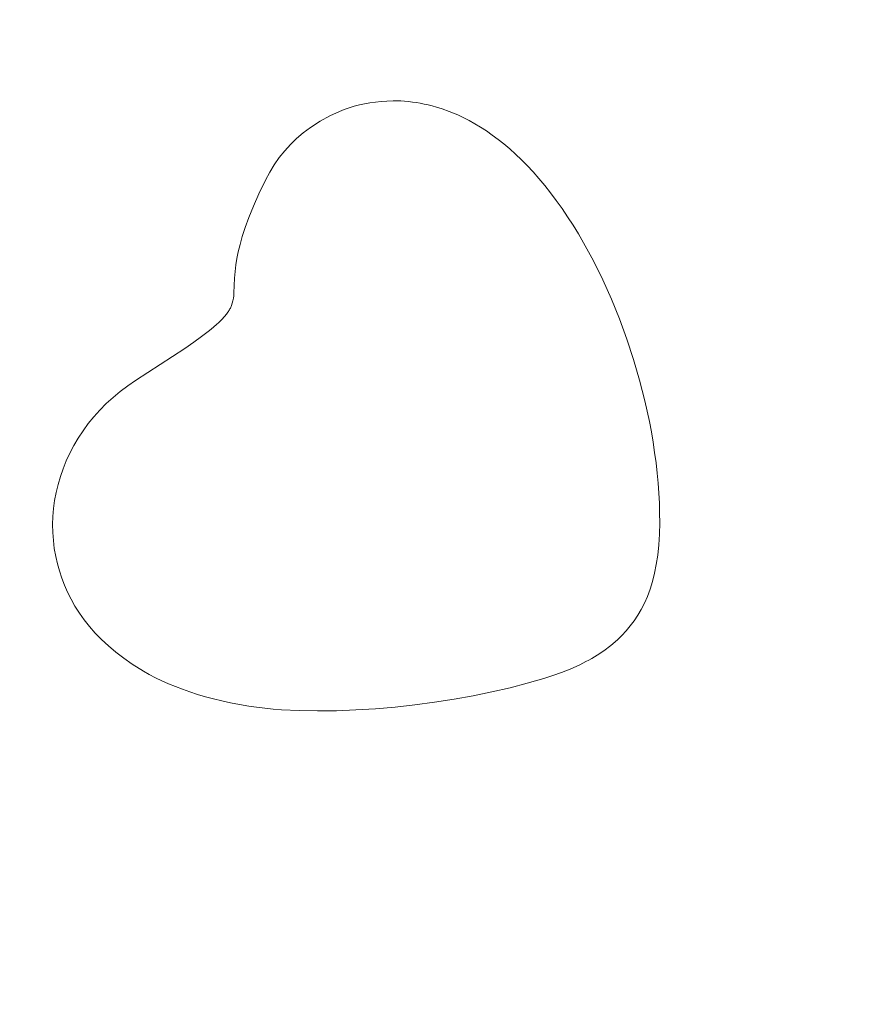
# Model space of a CAD drawing. Header units: millimetres. Extents: x -159 to 180, y -161 to 116.
# Tile 78 of 256: x -146.43 to -138.28, y -44.44 to -34.94. Entities that reach past the tile are written whole.
import ezdxf

# ---------------------------------------------------------------- set-up
doc = ezdxf.new("R2010")
doc.units = ezdxf.units.MM
doc.header["$MEASUREMENT"] = 0
doc.layers.add('Layer 1', color=7, linetype='Continuous')

msp = doc.modelspace()

# ---------------------------------------------------------------- linework, layer by layer
at = {"layer": 'Layer 1', "color": 18, "lineweight": 9}
for points, knots in [([(-158.5852, -104.074), (-158.5852, -104.074), (179.5952, -104.074), (179.5952, -104.074), (179.5952, -104.074), (179.5952, -104.074), (179.5952, 115.719), (179.5952, 115.719), (179.5952, 115.719), (179.5952, 115.719), (-158.5852, 115.719), (-158.5852, 115.719), (-158.5852, 115.719), (-158.5852, 115.719), (-158.5852, -104.074), (-158.5852, -104.074)], [0, 0, 0, 0, 0.2, 0.2, 0.2, 0.2, 0.4, 0.4, 0.4, 0.4, 0.6, 0.6, 0.6, 0.6, 1, 1, 1, 1]), ([(-53.2564, -7.5691), (-53.2564, -7.5691), (-53.2564, 0.2004), (-53.2564, 0.2004), (-53.2564, 0.2004), (-53.2564, 0.2004), (-58.1523, 0.2004), (-58.1523, 0.2004), (-58.1523, 0.2004), (-58.1523, 0.2004), (-58.1523, -2.7996), (-58.1523, -2.7996), (-58.1523, -2.7996), (-58.1523, -2.7996), (-65.8577, -2.7996), (-65.8577, -2.7996), (-65.8577, -2.7996), (-65.8577, -2.7996), (-65.8577, 0.2004), (-65.8577, 0.2004), (-65.8577, 0.2004), (-65.8577, 0.2004), (-73.8173, 0.2004), (-73.8173, 0.2004), (-73.8173, 0.2004), (-73.8173, 0.2004), (-73.8173, -2.7996), (-73.8173, -2.7996), (-73.8173, -2.7996), (-73.8173, -2.7996), (-81.5226, -2.7996), (-81.5226, -2.7996), (-81.5226, -2.7996), (-81.5226, -2.7996), (-81.5226, 0.2004), (-81.5226, 0.2004), (-81.5226, 0.2004), (-81.5226, 0.2004), (-89.4822, 0.2004), (-89.4822, 0.2004), (-89.4822, 0.2004), (-89.4822, 0.2004), (-89.4822, -2.7996), (-89.4822, -2.7996), (-89.4822, -2.7996), (-89.4822, -2.7996), (-97.1875, -2.7996), (-97.1875, -2.7996), (-97.1875, -2.7996), (-97.1875, -2.7996), (-97.1875, 0.2004), (-97.1875, 0.2004), (-97.1875, 0.2004), (-97.1875, 0.2004), (-105.1471, 0.2004), (-105.1471, 0.2004), (-105.1471, 0.2004), (-105.1471, 0.2004), (-105.1471, -2.7996), (-105.1471, -2.7996), (-105.1471, -2.7996), (-105.1471, -2.7996), (-112.8524, -2.7996), (-112.8524, -2.7996), (-112.8524, -2.7996), (-112.8524, -2.7996), (-112.8524, 0.2004), (-112.8524, 0.2004), (-112.8524, 0.2004), (-112.8524, 0.2004), (-120.812, 0.2004), (-120.812, 0.2004), (-120.812, 0.2004), (-120.812, 0.2004), (-120.812, -2.7996), (-120.812, -2.7996), (-120.812, -2.7996), (-120.812, -2.7996), (-128.5173, -2.7996), (-128.5173, -2.7996), (-128.5173, -2.7996), (-128.5173, -2.7996), (-128.5173, 0.2004), (-128.5173, 0.2004), (-128.5173, 0.2004), (-128.5173, 0.2004), (-136.4769, 0.2004), (-136.4769, 0.2004), (-136.4769, 0.2004), (-136.4769, 0.2004), (-136.4769, -2.7996), (-136.4769, -2.7996), (-136.4769, -2.7996), (-136.4769, -2.7996), (-144.1823, -2.7996), (-144.1823, -2.7996), (-144.1823, -2.7996), (-144.1823, -2.7996), (-144.1823, 0.2004), (-144.1823, 0.2004), (-144.1823, 0.2004), (-144.1823, 0.2004), (-152.0784, 0.2004), (-152.0784, 0.2004), (-152.0784, 0.2004), (-152.0784, 0.2004), (-152.0784, -7.6961), (-152.0784, -7.6961), (-152.0784, -7.6961), (-152.0784, -7.6961), (-149.0784, -7.6961), (-149.0784, -7.6961), (-149.0784, -7.6961), (-149.0784, -7.6961), (-149.0784, -15.4011), (-149.0784, -15.4011), (-149.0784, -15.4011), (-149.0784, -15.4011), (-152.0784, -15.4011), (-152.0784, -15.4011), (-152.0784, -15.4011), (-152.0784, -15.4011), (-152.0784, -23.3611), (-152.0784, -23.3611), (-152.0784, -23.3611), (-152.0784, -23.3611), (-149.0784, -23.3611), (-149.0784, -23.3611), (-149.0784, -23.3611), (-149.0784, -23.3611), (-149.0784, -31.0662), (-149.0784, -31.0662), (-149.0784, -31.0662), (-149.0784, -31.0662), (-152.0784, -31.0662), (-152.0784, -31.0662), (-152.0784, -31.0662), (-152.0784, -31.0662), (-152.0784, -39.0261), (-152.0784, -39.0261), (-152.0784, -39.0261), (-152.0784, -39.0261), (-149.0784, -39.0261), (-149.0784, -39.0261), (-149.0784, -39.0261), (-149.0784, -39.0261), (-149.0784, -46.7312), (-149.0784, -46.7312), (-149.0784, -46.7312), (-149.0784, -46.7312), (-152.0784, -46.7312), (-152.0784, -46.7312), (-152.0784, -46.7312), (-152.0784, -46.7312), (-152.0784, -54.6912), (-152.0784, -54.6912), (-152.0784, -54.6912), (-152.0784, -54.6912), (-149.0784, -54.6912), (-149.0784, -54.6912), (-149.0784, -54.6912), (-149.0784, -54.6912), (-149.0784, -62.3963), (-149.0784, -62.3963), (-149.0784, -62.3963), (-149.0784, -62.3963), (-152.0784, -62.3963), (-152.0784, -62.3963), (-152.0784, -62.3963), (-152.0784, -62.3963), (-152.0784, -70.3552), (-152.0784, -70.3552), (-152.0784, -70.3552), (-152.0784, -70.3552), (-149.0784, -70.3552), (-149.0784, -70.3552), (-149.0784, -70.3552), (-149.0784, -70.3552), (-149.0784, -78.0613), (-149.0784, -78.0613), (-149.0784, -78.0613), (-149.0784, -78.0613), (-152.0784, -78.0613), (-152.0784, -78.0613), (-152.0784, -78.0613), (-152.0784, -78.0613), (-152.0784, -86.0203), (-152.0784, -86.0203), (-152.0784, -86.0203), (-152.0784, -86.0203), (-149.0784, -86.0203), (-149.0784, -86.0203), (-149.0784, -86.0203), (-149.0784, -86.0203), (-149.0784, -93.7263), (-149.0784, -93.7263), (-149.0784, -93.7263), (-149.0784, -93.7263), (-152.0784, -93.7263), (-152.0784, -93.7263), (-152.0784, -93.7263), (-152.0784, -93.7263), (-152.0784, -101.6218), (-152.0784, -101.6218), (-152.0784, -101.6218), (-152.0784, -101.6218), (-144.1823, -101.6218), (-144.1823, -101.6218), (-144.1823, -101.6218), (-144.1823, -101.6218), (-144.1823, -98.6218), (-144.1823, -98.6218), (-144.1823, -98.6218), (-144.1823, -98.6218), (-136.4769, -98.6218), (-136.4769, -98.6218), (-136.4769, -98.6218), (-136.4769, -98.6218), (-136.4769, -101.6218), (-136.4769, -101.6218), (-136.4769, -101.6218), (-136.4769, -101.6218), (-128.5173, -101.6218), (-128.5173, -101.6218), (-128.5173, -101.6218), (-128.5173, -101.6218), (-128.5173, -98.6218), (-128.5173, -98.6218), (-128.5173, -98.6218), (-128.5173, -98.6218), (-120.812, -98.6218), (-120.812, -98.6218), (-120.812, -98.6218), (-120.812, -98.6218), (-120.812, -101.6218), (-120.812, -101.6218), (-120.812, -101.6218), (-120.812, -101.6218), (-112.8524, -101.6218), (-112.8524, -101.6218), (-112.8524, -101.6218), (-112.8524, -101.6218), (-112.8524, -98.6218), (-112.8524, -98.6218), (-112.8524, -98.6218), (-112.8524, -98.6218), (-105.1471, -98.6218), (-105.1471, -98.6218), (-105.1471, -98.6218), (-105.1471, -98.6218), (-105.1471, -101.6218), (-105.1471, -101.6218), (-105.1471, -101.6218), (-105.1471, -101.6218), (-97.1875, -101.6218), (-97.1875, -101.6218), (-97.1875, -101.6218), (-97.1875, -101.6218), (-97.1875, -98.6218), (-97.1875, -98.6218), (-97.1875, -98.6218), (-97.1875, -98.6218), (-89.4822, -98.6218), (-89.4822, -98.6218), (-89.4822, -98.6218), (-89.4822, -98.6218), (-89.4822, -101.6218), (-89.4822, -101.6218), (-89.4822, -101.6218), (-89.4822, -101.6218), (-81.5226, -101.6218), (-81.5226, -101.6218), (-81.5226, -101.6218), (-81.5226, -101.6218), (-81.5226, -98.6218), (-81.5226, -98.6218), (-81.5226, -98.6218), (-81.5226, -98.6218), (-73.8173, -98.6218), (-73.8173, -98.6218), (-73.8173, -98.6218), (-73.8173, -98.6218), (-73.8173, -101.6218), (-73.8173, -101.6218), (-73.8173, -101.6218), (-73.8173, -101.6218), (-65.8577, -101.6218), (-65.8577, -101.6218), (-65.8577, -101.6218), (-65.8577, -101.6218), (-65.8577, -98.6218), (-65.8577, -98.6218), (-65.8577, -98.6218), (-65.8577, -98.6218), (-58.1523, -98.6218), (-58.1523, -98.6218), (-58.1523, -98.6218), (-58.1523, -98.6218), (-58.1523, -101.6218), (-58.1523, -101.6218), (-58.1523, -101.6218), (-58.1523, -101.6218), (-53.2564, -101.6218), (-53.2564, -101.6218), (-53.2564, -101.6218), (-53.2564, -101.6218), (-53.2564, -93.8533), (-53.2564, -93.8533), (-53.2564, -93.8533), (-53.2564, -93.8533), (-50.2564, -93.8533), (-50.2564, -93.8533), (-50.2564, -93.8533), (-50.2564, -93.8533), (-50.2564, -85.8933), (-50.2564, -85.8933), (-50.2564, -85.8933), (-50.2564, -85.8933), (-53.2564, -85.8933), (-53.2564, -85.8933), (-53.2564, -85.8933), (-53.2564, -85.8933), (-53.2564, -78.1882), (-53.2564, -78.1882), (-53.2564, -78.1882), (-53.2564, -78.1882), (-50.2564, -78.1882), (-50.2564, -78.1882), (-50.2564, -78.1882), (-50.2564, -78.1882), (-50.2564, -70.2283), (-50.2564, -70.2283), (-50.2564, -70.2283), (-50.2564, -70.2283), (-53.2564, -70.2283), (-53.2564, -70.2283), (-53.2564, -70.2283), (-53.2564, -70.2283), (-53.2564, -62.5232), (-53.2564, -62.5232), (-53.2564, -62.5232), (-53.2564, -62.5232), (-50.2564, -62.5232), (-50.2564, -62.5232), (-50.2564, -62.5232), (-50.2564, -62.5232), (-50.2564, -54.5632), (-50.2564, -54.5632), (-50.2564, -54.5632), (-50.2564, -54.5632), (-53.2564, -54.5632), (-53.2564, -54.5632), (-53.2564, -54.5632), (-53.2564, -54.5632), (-53.2564, -46.8582), (-53.2564, -46.8582), (-53.2564, -46.8582), (-53.2564, -46.8582), (-50.2564, -46.8582), (-50.2564, -46.8582), (-50.2564, -46.8582), (-50.2564, -46.8582), (-50.2564, -38.8982), (-50.2564, -38.8982), (-50.2564, -38.8982), (-50.2564, -38.8982), (-53.2564, -38.8982), (-53.2564, -38.8982), (-53.2564, -38.8982), (-53.2564, -38.8982), (-53.2564, -31.1931), (-53.2564, -31.1931), (-53.2564, -31.1931), (-53.2564, -31.1931), (-50.2564, -31.1931), (-50.2564, -31.1931), (-50.2564, -31.1931), (-50.2564, -31.1931), (-50.2564, -23.2341), (-50.2564, -23.2341), (-50.2564, -23.2341), (-50.2564, -23.2341), (-53.2564, -23.2341), (-53.2564, -23.2341), (-53.2564, -23.2341), (-53.2564, -23.2341), (-53.2564, -15.5281), (-53.2564, -15.5281), (-53.2564, -15.5281), (-53.2564, -15.5281), (-50.2564, -15.5281), (-50.2564, -15.5281), (-50.2564, -15.5281), (-50.2564, -15.5281), (-50.2564, -7.5691), (-50.2564, -7.5691), (-50.2564, -7.5691), (-50.2564, -7.5691), (-53.2564, -7.5691), (-53.2564, -7.5691)], [0, 0, 0, 0, 0.009901, 0.009901, 0.009901, 0.009901, 0.019802, 0.019802, 0.019802, 0.019802, 0.029703, 0.029703, 0.029703, 0.029703, 0.039604, 0.039604, 0.039604, 0.039604, 0.049505, 0.049505, 0.049505, 0.049505, 0.059406, 0.059406, 0.059406, 0.059406, 0.069307, 0.069307, 0.069307, 0.069307, 0.079208, 0.079208, 0.079208, 0.079208, 0.089109, 0.089109, 0.089109, 0.089109, 0.09901, 0.09901, 0.09901, 0.09901, 0.108911, 0.108911, 0.108911, 0.108911, 0.118812, 0.118812, 0.118812, 0.118812, 0.128713, 0.128713, 0.128713, 0.128713, 0.138614, 0.138614, 0.138614, 0.138614, 0.148515, 0.148515, 0.148515, 0.148515, 0.158416, 0.158416, 0.158416, 0.158416, 0.168317, 0.168317, 0.168317, 0.168317, 0.178218, 0.178218, 0.178218, 0.178218, 0.188119, 0.188119, 0.188119, 0.188119, 0.19802, 0.19802, 0.19802, 0.19802, 0.207921, 0.207921, 0.207921, 0.207921, 0.217822, 0.217822, 0.217822, 0.217822, 0.227723, 0.227723, 0.227723, 0.227723, 0.237624, 0.237624, 0.237624, 0.237624, 0.247525, 0.247525, 0.247525, 0.247525, 0.257426, 0.257426, 0.257426, 0.257426, 0.267327, 0.267327, 0.267327, 0.267327, 0.277228, 0.277228, 0.277228, 0.277228, 0.287129, 0.287129, 0.287129, 0.287129, 0.29703, 0.29703, 0.29703, 0.29703, 0.306931, 0.306931, 0.306931, 0.306931, 0.316832, 0.316832, 0.316832, 0.316832, 0.326733, 0.326733, 0.326733, 0.326733, 0.336634, 0.336634, 0.336634, 0.336634, 0.346535, 0.346535, 0.346535, 0.346535, 0.356436, 0.356436, 0.356436, 0.356436, 0.366337, 0.366337, 0.366337, 0.366337, 0.376238, 0.376238, 0.376238, 0.376238, 0.386139, 0.386139, 0.386139, 0.386139, 0.39604, 0.39604, 0.39604, 0.39604, 0.405941, 0.405941, 0.405941, 0.405941, 0.415842, 0.415842, 0.415842, 0.415842, 0.425743, 0.425743, 0.425743, 0.425743, 0.435644, 0.435644, 0.435644, 0.435644, 0.445545, 0.445545, 0.445545, 0.445545, 0.455446, 0.455446, 0.455446, 0.455446, 0.465347, 0.465347, 0.465347, 0.465347, 0.475248, 0.475248, 0.475248, 0.475248, 0.485149, 0.485149, 0.485149, 0.485149, 0.49505, 0.49505, 0.49505, 0.49505, 0.50495, 0.50495, 0.50495, 0.50495, 0.514851, 0.514851, 0.514851, 0.514851, 0.524752, 0.524752, 0.524752, 0.524752, 0.534653, 0.534653, 0.534653, 0.534653, 0.544554, 0.544554, 0.544554, 0.544554, 0.554455, 0.554455, 0.554455, 0.554455, 0.564356, 0.564356, 0.564356, 0.564356, 0.574257, 0.574257, 0.574257, 0.574257, 0.584158, 0.584158, 0.584158, 0.584158, 0.594059, 0.594059, 0.594059, 0.594059, 0.60396, 0.60396, 0.60396, 0.60396, 0.613861, 0.613861, 0.613861, 0.613861, 0.623762, 0.623762, 0.623762, 0.623762, 0.633663, 0.633663, 0.633663, 0.633663, 0.643564, 0.643564, 0.643564, 0.643564, 0.653465, 0.653465, 0.653465, 0.653465, 0.663366, 0.663366, 0.663366, 0.663366, 0.673267, 0.673267, 0.673267, 0.673267, 0.683168, 0.683168, 0.683168, 0.683168, 0.693069, 0.693069, 0.693069, 0.693069, 0.70297, 0.70297, 0.70297, 0.70297, 0.712871, 0.712871, 0.712871, 0.712871, 0.722772, 0.722772, 0.722772, 0.722772, 0.732673, 0.732673, 0.732673, 0.732673, 0.742574, 0.742574, 0.742574, 0.742574, 0.752475, 0.752475, 0.752475, 0.752475, 0.762376, 0.762376, 0.762376, 0.762376, 0.772277, 0.772277, 0.772277, 0.772277, 0.782178, 0.782178, 0.782178, 0.782178, 0.792079, 0.792079, 0.792079, 0.792079, 0.80198, 0.80198, 0.80198, 0.80198, 0.811881, 0.811881, 0.811881, 0.811881, 0.821782, 0.821782, 0.821782, 0.821782, 0.831683, 0.831683, 0.831683, 0.831683, 0.841584, 0.841584, 0.841584, 0.841584, 0.851485, 0.851485, 0.851485, 0.851485, 0.861386, 0.861386, 0.861386, 0.861386, 0.871287, 0.871287, 0.871287, 0.871287, 0.881188, 0.881188, 0.881188, 0.881188, 0.891089, 0.891089, 0.891089, 0.891089, 0.90099, 0.90099, 0.90099, 0.90099, 0.910891, 0.910891, 0.910891, 0.910891, 0.920792, 0.920792, 0.920792, 0.920792, 0.930693, 0.930693, 0.930693, 0.930693, 0.940594, 0.940594, 0.940594, 0.940594, 0.950495, 0.950495, 0.950495, 0.950495, 0.960396, 0.960396, 0.960396, 0.960396, 0.970297, 0.970297, 0.970297, 0.970297, 0.980198, 0.980198, 0.980198, 0.980198, 1, 1, 1, 1]), ([(-142.0983, -35.9099), (-142.0983, -35.9099), (-142.0425, -35.941), (-142.0425, -35.941), (-142.0425, -35.941), (-142.0425, -35.941), (-141.9865, -35.9747), (-141.9865, -35.9747), (-141.9865, -35.9747), (-141.9865, -35.9747), (-141.9305, -36.0109), (-141.9305, -36.0109), (-141.9305, -36.0109), (-141.9305, -36.0109), (-141.8744, -36.0499), (-141.8744, -36.0499), (-141.8744, -36.0499), (-141.8744, -36.0499), (-141.8182, -36.0917), (-141.8182, -36.0917), (-141.8182, -36.0917), (-141.8182, -36.0917), (-141.762, -36.1363), (-141.762, -36.1363), (-141.762, -36.1363), (-141.762, -36.1363), (-141.7057, -36.1839), (-141.7057, -36.1839), (-141.7057, -36.1839), (-141.7057, -36.1839), (-141.6494, -36.2345), (-141.6494, -36.2345), (-141.6494, -36.2345), (-141.6494, -36.2345), (-141.5931, -36.2883), (-141.5931, -36.2883), (-141.5931, -36.2883), (-141.5931, -36.2883), (-141.5369, -36.3453), (-141.5369, -36.3453), (-141.5369, -36.3453), (-141.5369, -36.3453), (-141.4807, -36.4057), (-141.4807, -36.4057), (-141.4807, -36.4057), (-141.4807, -36.4057), (-141.4246, -36.4694), (-141.4246, -36.4694), (-141.4246, -36.4694), (-141.4246, -36.4694), (-141.3685, -36.5366), (-141.3685, -36.5366), (-141.3685, -36.5366), (-141.3685, -36.5366), (-141.3125, -36.6074), (-141.3125, -36.6074), (-141.3125, -36.6074), (-141.3125, -36.6074), (-141.2567, -36.6818), (-141.2567, -36.6818), (-141.2567, -36.6818), (-141.2567, -36.6818), (-141.2009, -36.76), (-141.2009, -36.76), (-141.2009, -36.76), (-141.2009, -36.76), (-141.1471, -36.8395), (-141.1471, -36.8395), (-141.1471, -36.8395), (-141.1471, -36.8395), (-141.0945, -36.9209), (-141.0945, -36.9209), (-141.0945, -36.9209), (-141.0945, -36.9209), (-141.0433, -37.0043), (-141.0433, -37.0043), (-141.0433, -37.0043), (-141.0433, -37.0043), (-140.9934, -37.0895), (-140.9934, -37.0895), (-140.9934, -37.0895), (-140.9934, -37.0895), (-140.8978, -37.2649), (-140.8978, -37.2649), (-140.8978, -37.2649), (-140.8978, -37.2649), (-140.8079, -37.4463), (-140.8079, -37.4463), (-140.8079, -37.4463), (-140.8079, -37.4463), (-140.724, -37.6329), (-140.724, -37.6329), (-140.724, -37.6329), (-140.724, -37.6329), (-140.6463, -37.8238), (-140.6463, -37.8238), (-140.6463, -37.8238), (-140.6463, -37.8238), (-140.575, -38.0182), (-140.575, -38.0182), (-140.575, -38.0182), (-140.575, -38.0182), (-140.5103, -38.2154), (-140.5103, -38.2154), (-140.5103, -38.2154), (-140.5103, -38.2154), (-140.4525, -38.4144), (-140.4525, -38.4144), (-140.4525, -38.4144), (-140.4525, -38.4144), (-140.4017, -38.6145), (-140.4017, -38.6145), (-140.4017, -38.6145), (-140.4017, -38.6145), (-140.3791, -38.7146), (-140.3791, -38.7146), (-140.3791, -38.7146), (-140.3791, -38.7146), (-140.3583, -38.8148), (-140.3583, -38.8148), (-140.3583, -38.8148), (-140.3583, -38.8148), (-140.3394, -38.9147), (-140.3394, -38.9147), (-140.3394, -38.9147), (-140.3394, -38.9147), (-140.3224, -39.0145), (-140.3224, -39.0145), (-140.3224, -39.0145), (-140.3224, -39.0145), (-140.3074, -39.1138), (-140.3074, -39.1138), (-140.3074, -39.1138), (-140.3074, -39.1138), (-140.2943, -39.2127), (-140.2943, -39.2127), (-140.2943, -39.2127), (-140.2943, -39.2127), (-140.2833, -39.3111), (-140.2833, -39.3111), (-140.2833, -39.3111), (-140.2833, -39.3111), (-140.2742, -39.4088), (-140.2742, -39.4088), (-140.2742, -39.4088), (-140.2742, -39.4088), (-140.2672, -39.5057), (-140.2672, -39.5057), (-140.2672, -39.5057), (-140.2672, -39.5057), (-140.2623, -39.6017), (-140.2623, -39.6017), (-140.2623, -39.6017), (-140.2623, -39.6017), (-140.2595, -39.6968), (-140.2595, -39.6968), (-140.2595, -39.6968), (-140.2595, -39.6968), (-140.2589, -39.7908), (-140.2589, -39.7908), (-140.2589, -39.7908), (-140.2589, -39.7908), (-140.2614, -39.9014), (-140.2614, -39.9014), (-140.2614, -39.9014), (-140.2614, -39.9014), (-140.2677, -40.0052), (-140.2677, -40.0052), (-140.2677, -40.0052), (-140.2677, -40.0052), (-140.2778, -40.1023), (-140.2778, -40.1023), (-140.2778, -40.1023), (-140.2778, -40.1023), (-140.2914, -40.1933), (-140.2914, -40.1933), (-140.2914, -40.1933), (-140.2914, -40.1933), (-140.3083, -40.2783), (-140.3083, -40.2783), (-140.3083, -40.2783), (-140.3083, -40.2783), (-140.3285, -40.3578), (-140.3285, -40.3578), (-140.3285, -40.3578), (-140.3285, -40.3578), (-140.3516, -40.4321), (-140.3516, -40.4321), (-140.3516, -40.4321), (-140.3516, -40.4321), (-140.3776, -40.5015), (-140.3776, -40.5015), (-140.3776, -40.5015), (-140.3776, -40.5015), (-140.4063, -40.5663), (-140.4063, -40.5663), (-140.4063, -40.5663), (-140.4063, -40.5663), (-140.4374, -40.6268), (-140.4374, -40.6268), (-140.4374, -40.6268), (-140.4374, -40.6268), (-140.4709, -40.6835), (-140.4709, -40.6835), (-140.4709, -40.6835), (-140.4709, -40.6835), (-140.5065, -40.7366), (-140.5065, -40.7366), (-140.5065, -40.7366), (-140.5065, -40.7366), (-140.5441, -40.7865), (-140.5441, -40.7865), (-140.5441, -40.7865), (-140.5441, -40.7865), (-140.5836, -40.8335), (-140.5836, -40.8335), (-140.5836, -40.8335), (-140.5836, -40.8335), (-140.6246, -40.878), (-140.6246, -40.878), (-140.6246, -40.878), (-140.6246, -40.878), (-140.6672, -40.9202), (-140.6672, -40.9202), (-140.6672, -40.9202), (-140.6672, -40.9202), (-140.7309, -40.9756), (-140.7309, -40.9756), (-140.7309, -40.9756), (-140.7309, -40.9756), (-140.7977, -41.0255), (-140.7977, -41.0255), (-140.7977, -41.0255), (-140.7977, -41.0255), (-140.861, -41.0675), (-140.861, -41.0675), (-140.861, -41.0675), (-140.861, -41.0675), (-140.9144, -41.0994), (-140.9144, -41.0994), (-140.9144, -41.0994), (-140.9144, -41.0994), (-140.9429, -41.116), (-140.9429, -41.116), (-140.9429, -41.116), (-140.9429, -41.116), (-140.9717, -41.1306), (-140.9717, -41.1306), (-140.9717, -41.1306), (-140.9717, -41.1306), (-141.0009, -41.1463), (-141.0009, -41.1463), (-141.0009, -41.1463), (-141.0009, -41.1463), (-141.0305, -41.1599), (-141.0305, -41.1599), (-141.0305, -41.1599), (-141.0305, -41.1599), (-141.1237, -41.2017), (-141.1237, -41.2017), (-141.1237, -41.2017), (-141.1237, -41.2017), (-141.2077, -41.2353), (-141.2077, -41.2353), (-141.2077, -41.2353), (-141.2077, -41.2353), (-141.2899, -41.2642), (-141.2899, -41.2642), (-141.2899, -41.2642), (-141.2899, -41.2642), (-141.3774, -41.2922), (-141.3774, -41.2922), (-141.3774, -41.2922), (-141.3774, -41.2922), (-141.536, -41.3387), (-141.536, -41.3387), (-141.536, -41.3387), (-141.536, -41.3387), (-141.703, -41.3821), (-141.703, -41.3821), (-141.703, -41.3821), (-141.703, -41.3821), (-141.8771, -41.4223), (-141.8771, -41.4223), (-141.8771, -41.4223), (-141.8771, -41.4223), (-142.0572, -41.4592), (-142.0572, -41.4592), (-142.0572, -41.4592), (-142.0572, -41.4592), (-142.2418, -41.4925), (-142.2418, -41.4925), (-142.2418, -41.4925), (-142.2418, -41.4925), (-142.4299, -41.5219), (-142.4299, -41.5219), (-142.4299, -41.5219), (-142.4299, -41.5219), (-142.6201, -41.5473), (-142.6201, -41.5473), (-142.6201, -41.5473), (-142.6201, -41.5473), (-142.8112, -41.5684), (-142.8112, -41.5684), (-142.8112, -41.5684), (-142.8112, -41.5684), (-143.002, -41.5851), (-143.002, -41.5851), (-143.002, -41.5851), (-143.002, -41.5851), (-143.1912, -41.5971), (-143.1912, -41.5971), (-143.1912, -41.5971), (-143.1912, -41.5971), (-143.3775, -41.6043), (-143.3775, -41.6043), (-143.3775, -41.6043), (-143.3775, -41.6043), (-143.5598, -41.6063), (-143.5598, -41.6063), (-143.5598, -41.6063), (-143.5598, -41.6063), (-143.7367, -41.6031), (-143.7367, -41.6031), (-143.7367, -41.6031), (-143.7367, -41.6031), (-143.9071, -41.5943), (-143.9071, -41.5943), (-143.9071, -41.5943), (-143.9071, -41.5943), (-143.9894, -41.5878), (-143.9894, -41.5878), (-143.9894, -41.5878), (-143.9894, -41.5878), (-144.0696, -41.5798), (-144.0696, -41.5798), (-144.0696, -41.5798), (-144.0696, -41.5798), (-144.1476, -41.5703), (-144.1476, -41.5703), (-144.1476, -41.5703), (-144.1476, -41.5703), (-144.2231, -41.5593), (-144.2231, -41.5593), (-144.2231, -41.5593), (-144.2231, -41.5593), (-144.3119, -41.5443), (-144.3119, -41.5443), (-144.3119, -41.5443), (-144.3119, -41.5443), (-144.3981, -41.5277), (-144.3981, -41.5277), (-144.3981, -41.5277), (-144.3981, -41.5277), (-144.4818, -41.5096), (-144.4818, -41.5096), (-144.4818, -41.5096), (-144.4818, -41.5096), (-144.563, -41.49), (-144.563, -41.49), (-144.563, -41.49), (-144.563, -41.49), (-144.6417, -41.469), (-144.6417, -41.469), (-144.6417, -41.469), (-144.6417, -41.469), (-144.7179, -41.4466), (-144.7179, -41.4466), (-144.7179, -41.4466), (-144.7179, -41.4466), (-144.7916, -41.4228), (-144.7916, -41.4228), (-144.7916, -41.4228), (-144.7916, -41.4228), (-144.8629, -41.3978), (-144.8629, -41.3978), (-144.8629, -41.3978), (-144.8629, -41.3978), (-144.9318, -41.3715), (-144.9318, -41.3715), (-144.9318, -41.3715), (-144.9318, -41.3715), (-144.9982, -41.3439), (-144.9982, -41.3439), (-144.9982, -41.3439), (-144.9982, -41.3439), (-145.0623, -41.3152), (-145.0623, -41.3152), (-145.0623, -41.3152), (-145.0623, -41.3152), (-145.124, -41.2854), (-145.124, -41.2854), (-145.124, -41.2854), (-145.124, -41.2854), (-145.1833, -41.2545), (-145.1833, -41.2545), (-145.1833, -41.2545), (-145.1833, -41.2545), (-145.2403, -41.2225), (-145.2403, -41.2225), (-145.2403, -41.2225), (-145.2403, -41.2225), (-145.3472, -41.1555), (-145.3472, -41.1555), (-145.3472, -41.1555), (-145.3472, -41.1555), (-145.4293, -41.0978), (-145.4293, -41.0978), (-145.4293, -41.0978), (-145.4293, -41.0978), (-145.5058, -41.0388), (-145.5058, -41.0388), (-145.5058, -41.0388), (-145.5058, -41.0388), (-145.5769, -40.9786), (-145.5769, -40.9786), (-145.5769, -40.9786), (-145.5769, -40.9786), (-145.6429, -40.9172), (-145.6429, -40.9172), (-145.6429, -40.9172), (-145.6429, -40.9172), (-145.7038, -40.8548), (-145.7038, -40.8548), (-145.7038, -40.8548), (-145.7038, -40.8548), (-145.7598, -40.7913), (-145.7598, -40.7913), (-145.7598, -40.7913), (-145.7598, -40.7913), (-145.8111, -40.727), (-145.8111, -40.727), (-145.8111, -40.727), (-145.8111, -40.727), (-145.8579, -40.6617), (-145.8579, -40.6617), (-145.8579, -40.6617), (-145.8579, -40.6617), (-145.9002, -40.5957), (-145.9002, -40.5957), (-145.9002, -40.5957), (-145.9002, -40.5957), (-145.9382, -40.5289), (-145.9382, -40.5289), (-145.9382, -40.5289), (-145.9382, -40.5289), (-145.9722, -40.4615), (-145.9722, -40.4615), (-145.9722, -40.4615), (-145.9722, -40.4615), (-146.0022, -40.3935), (-146.0022, -40.3935), (-146.0022, -40.3935), (-146.0022, -40.3935), (-146.0284, -40.3249), (-146.0284, -40.3249), (-146.0284, -40.3249), (-146.0284, -40.3249), (-146.051, -40.256), (-146.051, -40.256), (-146.051, -40.256), (-146.051, -40.256), (-146.0701, -40.1866), (-146.0701, -40.1866), (-146.0701, -40.1866), (-146.0701, -40.1866), (-146.0859, -40.117), (-146.0859, -40.117), (-146.0859, -40.117), (-146.0859, -40.117), (-146.0994, -40.0404), (-146.0994, -40.0404), (-146.0994, -40.0404), (-146.0994, -40.0404), (-146.1089, -39.9634), (-146.1089, -39.9634), (-146.1089, -39.9634), (-146.1089, -39.9634), (-146.1144, -39.886), (-146.1144, -39.886), (-146.1144, -39.886), (-146.1144, -39.886), (-146.1159, -39.8085), (-146.1159, -39.8085), (-146.1159, -39.8085), (-146.1159, -39.8085), (-146.1134, -39.7307), (-146.1134, -39.7307), (-146.1134, -39.7307), (-146.1134, -39.7307), (-146.1069, -39.6531), (-146.1069, -39.6531), (-146.1069, -39.6531), (-146.1069, -39.6531), (-146.0965, -39.5755), (-146.0965, -39.5755), (-146.0965, -39.5755), (-146.0965, -39.5755), (-146.082, -39.4982), (-146.082, -39.4982), (-146.082, -39.4982), (-146.082, -39.4982), (-146.0636, -39.4213), (-146.0636, -39.4213), (-146.0636, -39.4213), (-146.0636, -39.4213), (-146.0411, -39.3448), (-146.0411, -39.3448), (-146.0411, -39.3448), (-146.0411, -39.3448), (-146.0147, -39.269), (-146.0147, -39.269), (-146.0147, -39.269), (-146.0147, -39.269), (-145.9842, -39.194), (-145.9842, -39.194), (-145.9842, -39.194), (-145.9842, -39.194), (-145.9498, -39.1198), (-145.9498, -39.1198), (-145.9498, -39.1198), (-145.9498, -39.1198), (-145.9114, -39.0466), (-145.9114, -39.0466), (-145.9114, -39.0466), (-145.9114, -39.0466), (-145.869, -38.9745), (-145.869, -38.9745), (-145.869, -38.9745), (-145.869, -38.9745), (-145.8226, -38.9036), (-145.8226, -38.9036), (-145.8226, -38.9036), (-145.8226, -38.9036), (-145.772, -38.8342), (-145.772, -38.8342), (-145.772, -38.8342), (-145.772, -38.8342), (-145.7178, -38.7675), (-145.7178, -38.7675), (-145.7178, -38.7675), (-145.7178, -38.7675), (-145.6598, -38.7032), (-145.6598, -38.7032), (-145.6598, -38.7032), (-145.6598, -38.7032), (-145.5982, -38.6415), (-145.5982, -38.6415), (-145.5982, -38.6415), (-145.5982, -38.6415), (-145.5328, -38.5822), (-145.5328, -38.5822), (-145.5328, -38.5822), (-145.5328, -38.5822), (-145.4638, -38.5253), (-145.4638, -38.5253), (-145.4638, -38.5253), (-145.4638, -38.5253), (-145.3911, -38.4708), (-145.3911, -38.4708), (-145.3911, -38.4708), (-145.3911, -38.4708), (-145.3147, -38.4187), (-145.3147, -38.4187), (-145.3147, -38.4187), (-145.3147, -38.4187), (-144.8405, -38.1082), (-144.8405, -38.1082), (-144.8405, -38.1082), (-144.8405, -38.1082), (-144.754, -38.0476), (-144.754, -38.0476), (-144.754, -38.0476), (-144.754, -38.0476), (-144.679, -37.9939), (-144.679, -37.9939), (-144.679, -37.9939), (-144.679, -37.9939), (-144.6143, -37.9441), (-144.6143, -37.9441), (-144.6143, -37.9441), (-144.6143, -37.9441), (-144.5856, -37.9216), (-144.5856, -37.9216), (-144.5856, -37.9216), (-144.5856, -37.9216), (-144.5592, -37.8992), (-144.5592, -37.8992), (-144.5592, -37.8992), (-144.5592, -37.8992), (-144.535, -37.8787), (-144.535, -37.8787), (-144.535, -37.8787), (-144.535, -37.8787), (-144.5131, -37.8582), (-144.5131, -37.8582), (-144.5131, -37.8582), (-144.5131, -37.8582), (-144.493, -37.8396), (-144.493, -37.8396), (-144.493, -37.8396), (-144.493, -37.8396), (-144.475, -37.8211), (-144.475, -37.8211), (-144.475, -37.8211), (-144.475, -37.8211), (-144.4666, -37.8113), (-144.4666, -37.8113), (-144.4666, -37.8113), (-144.4666, -37.8113), (-144.4587, -37.8025), (-144.4587, -37.8025), (-144.4587, -37.8025), (-144.4587, -37.8025), (-144.4512, -37.7937), (-144.4512, -37.7937), (-144.4512, -37.7937), (-144.4512, -37.7937), (-144.4441, -37.7859), (-144.4441, -37.7859), (-144.4441, -37.7859), (-144.4441, -37.7859), (-144.4375, -37.7771), (-144.4375, -37.7771), (-144.4375, -37.7771), (-144.4375, -37.7771), (-144.4313, -37.7683), (-144.4313, -37.7683), (-144.4313, -37.7683), (-144.4313, -37.7683), (-144.4253, -37.7605), (-144.4253, -37.7605), (-144.4253, -37.7605), (-144.4253, -37.7605), (-144.4198, -37.7517), (-144.4198, -37.7517), (-144.4198, -37.7517), (-144.4198, -37.7517), (-144.4147, -37.7439), (-144.4147, -37.7439), (-144.4147, -37.7439), (-144.4147, -37.7439), (-144.4098, -37.7361), (-144.4098, -37.7361), (-144.4098, -37.7361), (-144.4098, -37.7361), (-144.4053, -37.7283), (-144.4053, -37.7283), (-144.4053, -37.7283), (-144.4053, -37.7283), (-144.4011, -37.7195), (-144.4011, -37.7195), (-144.4011, -37.7195), (-144.4011, -37.7195), (-144.3903, -37.6959), (-144.3903, -37.6959), (-144.3903, -37.6959), (-144.3903, -37.6959), (-144.3821, -37.6731), (-144.3821, -37.6731), (-144.3821, -37.6731), (-144.3821, -37.6731), (-144.3759, -37.6496), (-144.3759, -37.6496), (-144.3759, -37.6496), (-144.3759, -37.6496), (-144.3712, -37.6238), (-144.3712, -37.6238), (-144.3712, -37.6238), (-144.3712, -37.6238), (-144.37, -37.616), (-144.37, -37.616), (-144.37, -37.616), (-144.37, -37.616), (-144.3689, -37.6072), (-144.3689, -37.6072), (-144.3689, -37.6072), (-144.3689, -37.6072), (-144.3672, -37.5906), (-144.3672, -37.5906), (-144.3672, -37.5906), (-144.3672, -37.5906), (-144.366, -37.573), (-144.366, -37.573), (-144.366, -37.573), (-144.366, -37.573), (-144.3602, -37.4295), (-144.3602, -37.4295), (-144.3602, -37.4295), (-144.3602, -37.4295), (-144.3551, -37.366), (-144.3551, -37.366), (-144.3551, -37.366), (-144.3551, -37.366), (-144.348, -37.304), (-144.348, -37.304), (-144.348, -37.304), (-144.348, -37.304), (-144.3384, -37.2414), (-144.3384, -37.2414), (-144.3384, -37.2414), (-144.3384, -37.2414), (-144.3253, -37.1761), (-144.3253, -37.1761), (-144.3253, -37.1761), (-144.3253, -37.1761), (-144.3079, -37.1059), (-144.3079, -37.1059), (-144.3079, -37.1059), (-144.3079, -37.1059), (-144.2856, -37.0289), (-144.2856, -37.0289), (-144.2856, -37.0289), (-144.2856, -37.0289), (-144.2574, -36.9427), (-144.2574, -36.9427), (-144.2574, -36.9427), (-144.2574, -36.9427), (-144.2227, -36.8455), (-144.2227, -36.8455), (-144.2227, -36.8455), (-144.2227, -36.8455), (-144.1782, -36.7361), (-144.1782, -36.7361), (-144.1782, -36.7361), (-144.1782, -36.7361), (-144.1252, -36.616), (-144.1252, -36.616), (-144.1252, -36.616), (-144.1252, -36.616), (-144.0626, -36.4841), (-144.0626, -36.4841), (-144.0626, -36.4841), (-144.0626, -36.4841), (-144.0215, -36.4092), (-144.0215, -36.4092), (-144.0215, -36.4092), (-144.0215, -36.4092), (-143.9769, -36.3371), (-143.9769, -36.3371), (-143.9769, -36.3371), (-143.9769, -36.3371), (-143.9287, -36.2682), (-143.9287, -36.2682), (-143.9287, -36.2682), (-143.9287, -36.2682), (-143.8769, -36.2026), (-143.8769, -36.2026), (-143.8769, -36.2026), (-143.8769, -36.2026), (-143.8212, -36.1405), (-143.8212, -36.1405), (-143.8212, -36.1405), (-143.8212, -36.1405), (-143.7614, -36.0823), (-143.7614, -36.0823), (-143.7614, -36.0823), (-143.7614, -36.0823), (-143.6975, -36.0279), (-143.6975, -36.0279), (-143.6975, -36.0279), (-143.6975, -36.0279), (-143.6293, -35.9778), (-143.6293, -35.9778), (-143.6293, -35.9778), (-143.6293, -35.9778), (-143.5351, -35.9173), (-143.5351, -35.9173), (-143.5351, -35.9173), (-143.5351, -35.9173), (-143.442, -35.8655), (-143.442, -35.8655), (-143.442, -35.8655), (-143.442, -35.8655), (-143.3488, -35.8222), (-143.3488, -35.8222), (-143.3488, -35.8222), (-143.3488, -35.8222), (-143.3017, -35.8035), (-143.3017, -35.8035), (-143.3017, -35.8035), (-143.3017, -35.8035), (-143.2541, -35.7868), (-143.2541, -35.7868), (-143.2541, -35.7868), (-143.2541, -35.7868), (-143.2056, -35.7721), (-143.2056, -35.7721), (-143.2056, -35.7721), (-143.2056, -35.7721), (-143.1563, -35.7593), (-143.1563, -35.7593), (-143.1563, -35.7593), (-143.1563, -35.7593), (-143.1059, -35.7483), (-143.1059, -35.7483), (-143.1059, -35.7483), (-143.1059, -35.7483), (-143.0543, -35.7391), (-143.0543, -35.7391), (-143.0543, -35.7391), (-143.0543, -35.7391), (-143.0012, -35.7316), (-143.0012, -35.7316), (-143.0012, -35.7316), (-143.0012, -35.7316), (-142.9465, -35.7259), (-142.9465, -35.7259), (-142.9465, -35.7259), (-142.9465, -35.7259), (-142.89, -35.7219), (-142.89, -35.7219), (-142.89, -35.7219), (-142.89, -35.7219), (-142.8315, -35.7195), (-142.8315, -35.7195), (-142.8315, -35.7195), (-142.8315, -35.7195), (-142.7946, -35.7205), (-142.7946, -35.7205), (-142.7946, -35.7205), (-142.7946, -35.7205), (-142.7575, -35.7214), (-142.7575, -35.7214), (-142.7575, -35.7214), (-142.7575, -35.7214), (-142.72, -35.7244), (-142.72, -35.7244), (-142.72, -35.7244), (-142.72, -35.7244), (-142.6824, -35.7273), (-142.6824, -35.7273), (-142.6824, -35.7273), (-142.6824, -35.7273), (-142.6445, -35.7322), (-142.6445, -35.7322), (-142.6445, -35.7322), (-142.6445, -35.7322), (-142.6065, -35.7371), (-142.6065, -35.7371), (-142.6065, -35.7371), (-142.6065, -35.7371), (-142.5682, -35.7439), (-142.5682, -35.7439), (-142.5682, -35.7439), (-142.5682, -35.7439), (-142.5298, -35.7517), (-142.5298, -35.7517), (-142.5298, -35.7517), (-142.5298, -35.7517), (-142.4912, -35.7595), (-142.4912, -35.7595), (-142.4912, -35.7595), (-142.4912, -35.7595), (-142.4524, -35.7693), (-142.4524, -35.7693), (-142.4524, -35.7693), (-142.4524, -35.7693), (-142.4136, -35.781), (-142.4136, -35.781), (-142.4136, -35.781), (-142.4136, -35.781), (-142.356, -35.7986), (-142.356, -35.7986), (-142.356, -35.7986), (-142.356, -35.7986), (-142.2898, -35.8219), (-142.2898, -35.8219), (-142.2898, -35.8219), (-142.2898, -35.8219), (-142.2067, -35.8569), (-142.2067, -35.8569), (-142.2067, -35.8569), (-142.2067, -35.8569), (-142.0983, -35.9099), (-142.0983, -35.9099)], [0, 0, 0, 0, 0.004545, 0.004545, 0.004545, 0.004545, 0.009091, 0.009091, 0.009091, 0.009091, 0.013636, 0.013636, 0.013636, 0.013636, 0.018182, 0.018182, 0.018182, 0.018182, 0.022727, 0.022727, 0.022727, 0.022727, 0.027273, 0.027273, 0.027273, 0.027273, 0.031818, 0.031818, 0.031818, 0.031818, 0.036364, 0.036364, 0.036364, 0.036364, 0.040909, 0.040909, 0.040909, 0.040909, 0.045455, 0.045455, 0.045455, 0.045455, 0.05, 0.05, 0.05, 0.05, 0.054545, 0.054545, 0.054545, 0.054545, 0.059091, 0.059091, 0.059091, 0.059091, 0.063636, 0.063636, 0.063636, 0.063636, 0.068182, 0.068182, 0.068182, 0.068182, 0.072727, 0.072727, 0.072727, 0.072727, 0.077273, 0.077273, 0.077273, 0.077273, 0.081818, 0.081818, 0.081818, 0.081818, 0.086364, 0.086364, 0.086364, 0.086364, 0.090909, 0.090909, 0.090909, 0.090909, 0.095455, 0.095455, 0.095455, 0.095455, 0.1, 0.1, 0.1, 0.1, 0.104545, 0.104545, 0.104545, 0.104545, 0.109091, 0.109091, 0.109091, 0.109091, 0.113636, 0.113636, 0.113636, 0.113636, 0.118182, 0.118182, 0.118182, 0.118182, 0.122727, 0.122727, 0.122727, 0.122727, 0.127273, 0.127273, 0.127273, 0.127273, 0.131818, 0.131818, 0.131818, 0.131818, 0.136364, 0.136364, 0.136364, 0.136364, 0.140909, 0.140909, 0.140909, 0.140909, 0.145455, 0.145455, 0.145455, 0.145455, 0.15, 0.15, 0.15, 0.15, 0.154545, 0.154545, 0.154545, 0.154545, 0.159091, 0.159091, 0.159091, 0.159091, 0.163636, 0.163636, 0.163636, 0.163636, 0.168182, 0.168182, 0.168182, 0.168182, 0.172727, 0.172727, 0.172727, 0.172727, 0.177273, 0.177273, 0.177273, 0.177273, 0.181818, 0.181818, 0.181818, 0.181818, 0.186364, 0.186364, 0.186364, 0.186364, 0.190909, 0.190909, 0.190909, 0.190909, 0.195455, 0.195455, 0.195455, 0.195455, 0.2, 0.2, 0.2, 0.2, 0.204545, 0.204545, 0.204545, 0.204545, 0.209091, 0.209091, 0.209091, 0.209091, 0.213636, 0.213636, 0.213636, 0.213636, 0.218182, 0.218182, 0.218182, 0.218182, 0.222727, 0.222727, 0.222727, 0.222727, 0.227273, 0.227273, 0.227273, 0.227273, 0.231818, 0.231818, 0.231818, 0.231818, 0.236364, 0.236364, 0.236364, 0.236364, 0.240909, 0.240909, 0.240909, 0.240909, 0.245455, 0.245455, 0.245455, 0.245455, 0.25, 0.25, 0.25, 0.25, 0.254545, 0.254545, 0.254545, 0.254545, 0.259091, 0.259091, 0.259091, 0.259091, 0.263636, 0.263636, 0.263636, 0.263636, 0.268182, 0.268182, 0.268182, 0.268182, 0.272727, 0.272727, 0.272727, 0.272727, 0.277273, 0.277273, 0.277273, 0.277273, 0.281818, 0.281818, 0.281818, 0.281818, 0.286364, 0.286364, 0.286364, 0.286364, 0.290909, 0.290909, 0.290909, 0.290909, 0.295455, 0.295455, 0.295455, 0.295455, 0.3, 0.3, 0.3, 0.3, 0.304545, 0.304545, 0.304545, 0.304545, 0.309091, 0.309091, 0.309091, 0.309091, 0.313636, 0.313636, 0.313636, 0.313636, 0.318182, 0.318182, 0.318182, 0.318182, 0.322727, 0.322727, 0.322727, 0.322727, 0.327273, 0.327273, 0.327273, 0.327273, 0.331818, 0.331818, 0.331818, 0.331818, 0.336364, 0.336364, 0.336364, 0.336364, 0.340909, 0.340909, 0.340909, 0.340909, 0.345455, 0.345455, 0.345455, 0.345455, 0.35, 0.35, 0.35, 0.35, 0.354545, 0.354545, 0.354545, 0.354545, 0.359091, 0.359091, 0.359091, 0.359091, 0.363636, 0.363636, 0.363636, 0.363636, 0.368182, 0.368182, 0.368182, 0.368182, 0.372727, 0.372727, 0.372727, 0.372727, 0.377273, 0.377273, 0.377273, 0.377273, 0.381818, 0.381818, 0.381818, 0.381818, 0.386364, 0.386364, 0.386364, 0.386364, 0.390909, 0.390909, 0.390909, 0.390909, 0.395455, 0.395455, 0.395455, 0.395455, 0.4, 0.4, 0.4, 0.4, 0.404545, 0.404545, 0.404545, 0.404545, 0.409091, 0.409091, 0.409091, 0.409091, 0.413636, 0.413636, 0.413636, 0.413636, 0.418182, 0.418182, 0.418182, 0.418182, 0.422727, 0.422727, 0.422727, 0.422727, 0.427273, 0.427273, 0.427273, 0.427273, 0.431818, 0.431818, 0.431818, 0.431818, 0.436364, 0.436364, 0.436364, 0.436364, 0.440909, 0.440909, 0.440909, 0.440909, 0.445455, 0.445455, 0.445455, 0.445455, 0.45, 0.45, 0.45, 0.45, 0.454545, 0.454545, 0.454545, 0.454545, 0.459091, 0.459091, 0.459091, 0.459091, 0.463636, 0.463636, 0.463636, 0.463636, 0.468182, 0.468182, 0.468182, 0.468182, 0.472727, 0.472727, 0.472727, 0.472727, 0.477273, 0.477273, 0.477273, 0.477273, 0.481818, 0.481818, 0.481818, 0.481818, 0.486364, 0.486364, 0.486364, 0.486364, 0.490909, 0.490909, 0.490909, 0.490909, 0.495455, 0.495455, 0.495455, 0.495455, 0.5, 0.5, 0.5, 0.5, 0.504545, 0.504545, 0.504545, 0.504545, 0.509091, 0.509091, 0.509091, 0.509091, 0.513636, 0.513636, 0.513636, 0.513636, 0.518182, 0.518182, 0.518182, 0.518182, 0.522727, 0.522727, 0.522727, 0.522727, 0.527273, 0.527273, 0.527273, 0.527273, 0.531818, 0.531818, 0.531818, 0.531818, 0.536364, 0.536364, 0.536364, 0.536364, 0.540909, 0.540909, 0.540909, 0.540909, 0.545455, 0.545455, 0.545455, 0.545455, 0.55, 0.55, 0.55, 0.55, 0.554545, 0.554545, 0.554545, 0.554545, 0.559091, 0.559091, 0.559091, 0.559091, 0.563636, 0.563636, 0.563636, 0.563636, 0.568182, 0.568182, 0.568182, 0.568182, 0.572727, 0.572727, 0.572727, 0.572727, 0.577273, 0.577273, 0.577273, 0.577273, 0.581818, 0.581818, 0.581818, 0.581818, 0.586364, 0.586364, 0.586364, 0.586364, 0.590909, 0.590909, 0.590909, 0.590909, 0.595455, 0.595455, 0.595455, 0.595455, 0.6, 0.6, 0.6, 0.6, 0.604545, 0.604545, 0.604545, 0.604545, 0.609091, 0.609091, 0.609091, 0.609091, 0.613636, 0.613636, 0.613636, 0.613636, 0.618182, 0.618182, 0.618182, 0.618182, 0.622727, 0.622727, 0.622727, 0.622727, 0.627273, 0.627273, 0.627273, 0.627273, 0.631818, 0.631818, 0.631818, 0.631818, 0.636364, 0.636364, 0.636364, 0.636364, 0.640909, 0.640909, 0.640909, 0.640909, 0.645455, 0.645455, 0.645455, 0.645455, 0.65, 0.65, 0.65, 0.65, 0.654545, 0.654545, 0.654545, 0.654545, 0.659091, 0.659091, 0.659091, 0.659091, 0.663636, 0.663636, 0.663636, 0.663636, 0.668182, 0.668182, 0.668182, 0.668182, 0.672727, 0.672727, 0.672727, 0.672727, 0.677273, 0.677273, 0.677273, 0.677273, 0.681818, 0.681818, 0.681818, 0.681818, 0.686364, 0.686364, 0.686364, 0.686364, 0.690909, 0.690909, 0.690909, 0.690909, 0.695455, 0.695455, 0.695455, 0.695455, 0.7, 0.7, 0.7, 0.7, 0.704545, 0.704545, 0.704545, 0.704545, 0.709091, 0.709091, 0.709091, 0.709091, 0.713636, 0.713636, 0.713636, 0.713636, 0.718182, 0.718182, 0.718182, 0.718182, 0.722727, 0.722727, 0.722727, 0.722727, 0.727273, 0.727273, 0.727273, 0.727273, 0.731818, 0.731818, 0.731818, 0.731818, 0.736364, 0.736364, 0.736364, 0.736364, 0.740909, 0.740909, 0.740909, 0.740909, 0.745455, 0.745455, 0.745455, 0.745455, 0.75, 0.75, 0.75, 0.75, 0.754545, 0.754545, 0.754545, 0.754545, 0.759091, 0.759091, 0.759091, 0.759091, 0.763636, 0.763636, 0.763636, 0.763636, 0.768182, 0.768182, 0.768182, 0.768182, 0.772727, 0.772727, 0.772727, 0.772727, 0.777273, 0.777273, 0.777273, 0.777273, 0.781818, 0.781818, 0.781818, 0.781818, 0.786364, 0.786364, 0.786364, 0.786364, 0.790909, 0.790909, 0.790909, 0.790909, 0.795455, 0.795455, 0.795455, 0.795455, 0.8, 0.8, 0.8, 0.8, 0.804545, 0.804545, 0.804545, 0.804545, 0.809091, 0.809091, 0.809091, 0.809091, 0.813636, 0.813636, 0.813636, 0.813636, 0.818182, 0.818182, 0.818182, 0.818182, 0.822727, 0.822727, 0.822727, 0.822727, 0.827273, 0.827273, 0.827273, 0.827273, 0.831818, 0.831818, 0.831818, 0.831818, 0.836364, 0.836364, 0.836364, 0.836364, 0.840909, 0.840909, 0.840909, 0.840909, 0.845455, 0.845455, 0.845455, 0.845455, 0.85, 0.85, 0.85, 0.85, 0.854545, 0.854545, 0.854545, 0.854545, 0.859091, 0.859091, 0.859091, 0.859091, 0.863636, 0.863636, 0.863636, 0.863636, 0.868182, 0.868182, 0.868182, 0.868182, 0.872727, 0.872727, 0.872727, 0.872727, 0.877273, 0.877273, 0.877273, 0.877273, 0.881818, 0.881818, 0.881818, 0.881818, 0.886364, 0.886364, 0.886364, 0.886364, 0.890909, 0.890909, 0.890909, 0.890909, 0.895455, 0.895455, 0.895455, 0.895455, 0.9, 0.9, 0.9, 0.9, 0.904545, 0.904545, 0.904545, 0.904545, 0.909091, 0.909091, 0.909091, 0.909091, 0.913636, 0.913636, 0.913636, 0.913636, 0.918182, 0.918182, 0.918182, 0.918182, 0.922727, 0.922727, 0.922727, 0.922727, 0.927273, 0.927273, 0.927273, 0.927273, 0.931818, 0.931818, 0.931818, 0.931818, 0.936364, 0.936364, 0.936364, 0.936364, 0.940909, 0.940909, 0.940909, 0.940909, 0.945455, 0.945455, 0.945455, 0.945455, 0.95, 0.95, 0.95, 0.95, 0.954545, 0.954545, 0.954545, 0.954545, 0.959091, 0.959091, 0.959091, 0.959091, 0.963636, 0.963636, 0.963636, 0.963636, 0.968182, 0.968182, 0.968182, 0.968182, 0.972727, 0.972727, 0.972727, 0.972727, 0.977273, 0.977273, 0.977273, 0.977273, 0.981818, 0.981818, 0.981818, 0.981818, 0.986364, 0.986364, 0.986364, 0.986364, 0.990909, 0.990909, 0.990909, 0.990909, 1, 1, 1, 1])]:
    msp.add_open_spline(points, degree=3, knots=knots, dxfattribs=at)

doc.saveas('drawing.dxf')
